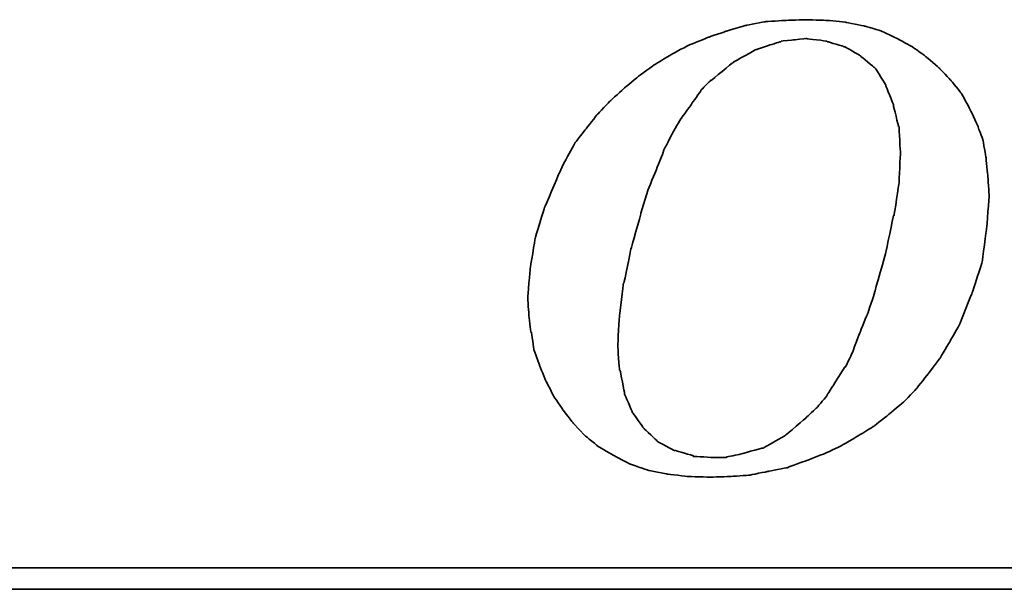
# Model space of a CAD drawing. Header units: millimetres. Extents: x 26 to 332, y -378 to -282.
# Tile 34 of 54: x 255.35 to 260.48, y -350.68 to -347.71. Entities that reach past the tile are written whole.
import ezdxf

# ---------------------------------------------------------------- set-up
doc = ezdxf.new("R2010")
doc.units = ezdxf.units.MM
doc.header["$LTSCALE"] = 0.15
doc.layers.add('DIM', color=4, linetype='CONTINUOUS')
doc.layers.add('layer 1', color=7, linetype='CONTINUOUS')

# ---------------------------------------------------------------- blocks, each defined once
blk = doc.blocks.new('TBI MOTION logo(完整正式版)')
at = {"layer": 'layer 1', "color": 22, "lineweight": 35}
for points, knots in [([(-11.34375, -6.98375), (-11.34375, -6.98375), (-10.91375, -7.43875), (-10.91375, -7.43875), (-10.91375, -7.43875), (-10.91375, -7.43875), (-10.38625, -7.87125), (-10.38625, -7.87125), (-10.38625, -7.87125), (-10.38625, -7.87125), (-9.81125, -8.20375), (-9.81125, -8.20375), (-9.81125, -8.20375), (-9.81125, -8.20375), (-9.21125, -8.51875), (-9.21125, -8.51875), (-9.21125, -8.51875), (-9.21125, -8.51875), (-8.51625, -8.75875), (-8.51625, -8.75875), (-8.51625, -8.75875), (-8.51625, -8.75875), (-7.77125, -8.90375), (-7.77125, -8.90375), (-7.77125, -8.90375), (-7.77125, -8.90375), (-6.97875, -8.99875), (-6.97875, -8.99875), (-6.97875, -8.99875), (-6.97875, -8.99875), (-6.14125, -9.02375), (-6.14125, -9.02375), (-6.14125, -9.02375), (-6.14125, -9.02375), (-5.37125, -8.99875), (-5.37125, -8.99875), (-5.37125, -8.99875), (-5.37125, -8.99875), (-4.65375, -8.94875), (-4.65375, -8.94875), (-4.65375, -8.94875), (-4.65375, -8.94875), (-3.93375, -8.80625), (-3.93375, -8.80625), (-3.93375, -8.80625), (-3.93375, -8.80625), (-3.21375, -8.66375), (-3.21375, -8.66375), (-3.21375, -8.66375), (-3.21375, -8.66375), (-2.49375, -8.39875), (-2.49375, -8.39875), (-2.49375, -8.39875), (-2.49375, -8.39875), (-1.79875, -8.13375), (-1.79875, -8.13375), (-1.79875, -8.13375), (-1.79875, -8.13375), (-1.17375, -7.84375), (-1.17375, -7.84375), (-1.17375, -7.84375), (-1.17375, -7.84375), (-0.52375, -7.46375), (-0.52375, -7.46375), (-0.52375, -7.46375), (-0.52375, -7.46375), (0.10124, -7.07875), (0.10124, -7.07875), (0.10124, -7.07875), (0.10124, -7.07875), (0.67625, -6.62375), (0.67625, -6.62375), (0.67625, -6.62375), (0.67625, -6.62375), (1.24874, -6.14375), (1.24874, -6.14375), (1.24874, -6.14375), (1.24874, -6.14375), (1.72874, -5.64125), (1.72874, -5.64125), (1.72874, -5.64125), (1.72874, -5.64125), (2.18624, -5.06375), (2.18624, -5.06375), (2.18624, -5.06375), (2.18624, -5.06375), (2.61625, -4.48874), (2.61625, -4.48874), (2.61625, -4.48874), (2.61625, -4.48874), (3.00125, -3.83874), (3.00125, -3.83874), (3.00125, -3.83874), (3.00125, -3.83874), (3.36124, -3.21374), (3.36124, -3.21374), (3.36124, -3.21374), (3.36124, -3.21374), (3.84374, -1.99125), (3.84374, -1.99125), (3.84374, -1.99125), (3.84374, -1.99125), (4.22625, -0.81875), (4.22625, -0.81875), (4.22625, -0.81875), (4.22625, -0.81875), (4.39125, 0.45624), (4.39125, 0.45624), (4.39125, 0.45624), (4.39125, 0.45624), (4.48874, 1.70124), (4.48874, 1.70124), (4.48874, 1.70124), (4.48874, 1.70124), (4.43874, 2.44625), (4.43874, 2.44625), (4.43874, 2.44625), (4.43874, 2.44625), (4.36874, 3.14125), (4.36874, 3.14125), (4.36874, 3.14125), (4.36874, 3.14125), (4.25125, 3.81125), (4.25125, 3.81125), (4.25125, 3.81125), (4.25125, 3.81125), (4.03124, 4.41125), (4.03124, 4.41125), (4.03124, 4.41125), (4.03124, 4.41125), (3.74374, 5.01125), (3.74374, 5.01125), (3.74374, 5.01125), (3.74374, 5.01125), (3.43124, 5.58875), (3.43124, 5.58875), (3.43124, 5.58875), (3.43124, 5.58875), (3.02625, 6.09125), (3.02625, 6.09125), (3.02625, 6.09125), (3.02625, 6.09125), (2.59374, 6.54875), (2.59374, 6.54875), (2.59374, 6.54875), (2.59374, 6.54875), (2.09124, 6.98125), (2.09124, 6.98125), (2.09124, 6.98125), (2.09124, 6.98125), (1.56124, 7.36625), (1.56124, 7.36625), (1.56124, 7.36625), (1.56124, 7.36625), (0.98624, 7.67625), (0.98624, 7.67625), (0.98624, 7.67625), (0.98624, 7.67625), (0.38624, 7.96375), (0.38624, 7.96375), (0.38624, 7.96375), (0.38624, 7.96375), (-0.25875, 8.15625), (-0.25875, 8.15625), (-0.25875, 8.15625), (-0.25875, 8.15625), (-0.98125, 8.30125), (-0.98125, 8.30125), (-0.98125, 8.30125), (-0.98125, 8.30125), (-1.70124, 8.37125), (-1.70124, 8.37125), (-1.70124, 8.37125), (-1.70124, 8.37125), (-2.49375, 8.39624), (-2.49375, 8.39624), (-2.49375, 8.39624), (-2.49375, 8.39624), (-3.28625, 8.37125), (-3.28625, 8.37125), (-3.28625, 8.37125), (-3.28625, 8.37125), (-4.05125, 8.32125), (-4.05125, 8.32125), (-4.05125, 8.32125), (-4.05125, 8.32125), (-4.77375, 8.18125), (-4.77375, 8.18125), (-4.77375, 8.18125), (-4.77375, 8.18125), (-5.51625, 7.96375), (-5.51625, 7.96375), (-5.51625, 7.96375), (-5.51625, 7.96375), (-6.21125, 7.72625), (-6.21125, 7.72625), (-6.21125, 7.72625), (-6.21125, 7.72625), (-6.92875, 7.43625), (-6.92875, 7.43625), (-6.92875, 7.43625), (-6.92875, 7.43625), (-7.57875, 7.10125), (-7.57875, 7.10125), (-7.57875, 7.10125), (-7.57875, 7.10125), (-8.24875, 6.69125), (-8.24875, 6.69125), (-8.24875, 6.69125), (-8.24875, 6.69125), (-8.84875, 6.26125), (-8.84875, 6.26125), (-8.84875, 6.26125), (-8.84875, 6.26125), (-9.42625, 5.78125), (-9.42625, 5.78125), (-9.42625, 5.78125), (-9.42625, 5.78125), (-9.95375, 5.30125), (-9.95375, 5.30125), (-9.95375, 5.30125), (-9.95375, 5.30125), (-10.43375, 4.79624), (-10.43375, 4.79624), (-10.43375, 4.79624), (-10.43375, 4.79624), (-10.88875, 4.22125), (-10.88875, 4.22125), (-10.88875, 4.22125), (-10.88875, 4.22125), (-11.29875, 3.69375), (-11.29875, 3.69375), (-11.29875, 3.69375), (-11.29875, 3.69375), (-11.63375, 3.09125), (-11.63375, 3.09125), (-11.63375, 3.09125), (-11.63375, 3.09125), (-11.91875, 2.49625), (-11.91875, 2.49625), (-11.91875, 2.49625), (-11.91875, 2.49625), (-12.44875, 1.24625), (-12.44875, 1.24625), (-12.44875, 1.24625), (-12.44875, 1.24625), (-12.80875, 0.06874), (-12.80875, 0.06874), (-12.80875, 0.06874), (-12.80875, 0.06874), (-12.99875, -1.07875), (-12.99875, -1.07875), (-12.99875, -1.07875), (-12.99875, -1.07875), (-13.09375, -2.18375), (-13.09375, -2.18375), (-13.09375, -2.18375), (-13.09375, -2.18375), (-13.04875, -2.85375), (-13.04875, -2.85375), (-13.04875, -2.85375), (-13.04875, -2.85375), (-12.97375, -3.50375), (-12.97375, -3.50375), (-12.97375, -3.50375), (-12.97375, -3.50375), (-12.95375, -3.50375), (-12.95375, -3.50375), (-12.95375, -3.50375), (-12.95375, -3.50375), (-12.85375, -4.17375), (-12.85375, -4.17375), (-12.85375, -4.17375), (-12.85375, -4.17375), (-12.63875, -4.77624), (-12.63875, -4.77624), (-12.63875, -4.77624), (-12.63875, -4.77624), (-12.39875, -5.35125), (-12.39875, -5.35125), (-12.39875, -5.35125), (-12.39875, -5.35125), (-12.11375, -5.92875), (-12.11375, -5.92875), (-12.11375, -5.92875), (-12.11375, -5.92875), (-11.75375, -6.45375), (-11.75375, -6.45375), (-11.75375, -6.45375), (-11.75375, -6.45375), (-11.34375, -6.98375), (-11.34375, -6.98375)], [0, 0, 0, 0, 0.01369863, 0.01369863, 0.01369863, 0.01369864, 0.02739726, 0.02739726, 0.02739726, 0.02739727, 0.04109589, 0.04109589, 0.04109589, 0.0410959, 0.05479452, 0.05479452, 0.05479452, 0.05479453, 0.06849315, 0.06849315, 0.06849315, 0.06849316, 0.08219178, 0.08219178, 0.08219178, 0.08219179, 0.09589041, 0.09589041, 0.09589041, 0.09589042, 0.10958904, 0.10958904, 0.10958904, 0.10958905, 0.12328767, 0.12328767, 0.12328767, 0.12328768, 0.1369863, 0.1369863, 0.1369863, 0.13698631, 0.15068493, 0.15068493, 0.15068493, 0.15068494, 0.16438356, 0.16438356, 0.16438356, 0.16438357, 0.17808219, 0.17808219, 0.17808219, 0.1780822, 0.19178082, 0.19178082, 0.19178082, 0.19178083, 0.20547945, 0.20547945, 0.20547945, 0.20547946, 0.21917808, 0.21917808, 0.21917808, 0.21917809, 0.23287671, 0.23287671, 0.23287671, 0.23287672, 0.24657534, 0.24657534, 0.24657534, 0.24657535, 0.26027397, 0.26027397, 0.26027397, 0.26027398, 0.2739726, 0.2739726, 0.2739726, 0.27397261, 0.28767123, 0.28767123, 0.28767123, 0.28767124, 0.30136986, 0.30136986, 0.30136986, 0.30136987, 0.31506849, 0.31506849, 0.31506849, 0.3150685, 0.32876712, 0.32876712, 0.32876712, 0.32876713, 0.34246575, 0.34246575, 0.34246575, 0.34246576, 0.35616438, 0.35616438, 0.35616438, 0.35616439, 0.36986301, 0.36986301, 0.36986301, 0.36986302, 0.38356164, 0.38356164, 0.38356164, 0.38356165, 0.39726027, 0.39726027, 0.39726027, 0.39726028, 0.4109589, 0.4109589, 0.4109589, 0.41095891, 0.42465753, 0.42465753, 0.42465753, 0.42465754, 0.43835616, 0.43835616, 0.43835616, 0.43835617, 0.45205479, 0.45205479, 0.45205479, 0.4520548, 0.46575342, 0.46575342, 0.46575342, 0.46575343, 0.47945205, 0.47945205, 0.47945205, 0.47945206, 0.49315068, 0.49315068, 0.49315068, 0.49315069, 0.50684932, 0.50684932, 0.50684932, 0.50684933, 0.52054795, 0.52054795, 0.52054795, 0.52054796, 0.53424658, 0.53424658, 0.53424658, 0.53424659, 0.54794521, 0.54794521, 0.54794521, 0.54794522, 0.56164384, 0.56164384, 0.56164384, 0.56164385, 0.57534247, 0.57534247, 0.57534247, 0.57534248, 0.5890411, 0.5890411, 0.5890411, 0.58904111, 0.60273973, 0.60273973, 0.60273973, 0.60273974, 0.61643836, 0.61643836, 0.61643836, 0.61643837, 0.63013699, 0.63013699, 0.63013699, 0.630137, 0.64383562, 0.64383562, 0.64383562, 0.64383563, 0.65753425, 0.65753425, 0.65753425, 0.65753426, 0.67123288, 0.67123288, 0.67123288, 0.67123289, 0.68493151, 0.68493151, 0.68493151, 0.68493152, 0.69863014, 0.69863014, 0.69863014, 0.69863015, 0.71232877, 0.71232877, 0.71232877, 0.71232878, 0.7260274, 0.7260274, 0.7260274, 0.72602741, 0.73972603, 0.73972603, 0.73972603, 0.73972604, 0.75342466, 0.75342466, 0.75342466, 0.75342467, 0.76712329, 0.76712329, 0.76712329, 0.7671233, 0.78082192, 0.78082192, 0.78082192, 0.78082193, 0.79452055, 0.79452055, 0.79452055, 0.79452056, 0.80821918, 0.80821918, 0.80821918, 0.80821919, 0.82191781, 0.82191781, 0.82191781, 0.82191782, 0.83561644, 0.83561644, 0.83561644, 0.83561645, 0.84931507, 0.84931507, 0.84931507, 0.84931508, 0.8630137, 0.8630137, 0.8630137, 0.86301371, 0.87671233, 0.87671233, 0.87671233, 0.87671234, 0.89041096, 0.89041096, 0.89041096, 0.89041097, 0.90410959, 0.90410959, 0.90410959, 0.9041096, 0.91780822, 0.91780822, 0.91780822, 0.91780823, 0.93150685, 0.93150685, 0.93150685, 0.93150686, 0.94520548, 0.94520548, 0.94520548, 0.94520549, 0.95890411, 0.95890411, 0.95890411, 0.95890412, 0.97260274, 0.97260274, 0.97260274, 0.97260275, 0.98630137, 0.98630137, 0.98630137, 0.98630138, 1, 1, 1, 1]), ([(-8.77875, 1.03124), (-8.77875, 1.03124), (-8.51625, 1.89625), (-8.51625, 1.89625), (-8.51625, 1.89625), (-8.51625, 1.89625), (-8.20375, 2.66375), (-8.20375, 2.66375), (-8.20375, 2.66375), (-8.20375, 2.66375), (-7.91625, 3.38125), (-7.91625, 3.38125), (-7.91625, 3.38125), (-7.91625, 3.38125), (-7.91625, 3.40624), (-7.91625, 3.40624), (-7.91625, 3.40624), (-7.91625, 3.40624), (-7.57875, 4.07624), (-7.57875, 4.07624), (-7.57875, 4.07624), (-7.57875, 4.07624), (-7.24375, 4.65125), (-7.24375, 4.65125), (-7.24375, 4.65125), (-7.24375, 4.65125), (-7.21875, 4.65125), (-7.21875, 4.65125), (-7.21875, 4.65125), (-7.21875, 4.65125), (-7.21875, 4.67624), (-7.21875, 4.67624), (-7.21875, 4.67624), (-7.21875, 4.67624), (-6.83625, 5.20375), (-6.83625, 5.20375), (-6.83625, 5.20375), (-6.83625, 5.20375), (-6.49875, 5.68625), (-6.49875, 5.68625), (-6.49875, 5.68625), (-6.49875, 5.68625), (-6.49875, 5.70625), (-6.49875, 5.70625), (-6.49875, 5.70625), (-6.49875, 5.70625), (-6.11625, 6.09125), (-6.11625, 6.09125), (-6.11625, 6.09125), (-6.11625, 6.09125), (-6.09125, 6.09125), (-6.09125, 6.09125), (-6.09125, 6.09125), (-6.09125, 6.09125), (-5.27375, 6.76625), (-5.27375, 6.76625), (-5.27375, 6.76625), (-5.27375, 6.76625), (-5.24875, 6.76625), (-5.24875, 6.76625), (-5.24875, 6.76625), (-5.24875, 6.76625), (-5.24875, 6.78625), (-5.24875, 6.78625), (-5.24875, 6.78625), (-5.24875, 6.78625), (-4.38875, 7.26624), (-4.38875, 7.26624), (-4.38875, 7.26624), (-4.38875, 7.26624), (-4.36125, 7.26624), (-4.36125, 7.26624), (-4.36125, 7.26624), (-4.36125, 7.26624), (-3.93375, 7.41125), (-3.93375, 7.41125), (-3.93375, 7.41125), (-3.93375, 7.41125), (-3.47375, 7.55625), (-3.47375, 7.55625), (-3.47375, 7.55625), (-3.47375, 7.55625), (-3.45375, 7.55625), (-3.45375, 7.55625), (-3.45375, 7.55625), (-3.45375, 7.55625), (-3.42875, 7.58124), (-3.42875, 7.58124), (-3.42875, 7.58124), (-3.42875, 7.58124), (-2.97375, 7.62625), (-2.97375, 7.62625), (-2.97375, 7.62625), (-2.97375, 7.62625), (-2.49375, 7.67625), (-2.49375, 7.67625), (-2.49375, 7.67625), (-2.49375, 7.67625), (-2.46875, 7.67625), (-2.46875, 7.67625), (-2.46875, 7.67625), (-2.46875, 7.67625), (-1.70124, 7.58124), (-1.70124, 7.58124), (-1.70124, 7.58124), (-1.70124, 7.58124), (-1.67875, 7.55625), (-1.67875, 7.55625), (-1.67875, 7.55625), (-1.67875, 7.55625), (-1.65375, 7.55625), (-1.65375, 7.55625), (-1.65375, 7.55625), (-1.65375, 7.55625), (-1.03125, 7.36625), (-1.03125, 7.36625), (-1.03125, 7.36625), (-1.03125, 7.36625), (-1.00625, 7.36625), (-1.00625, 7.36625), (-1.00625, 7.36625), (-1.00625, 7.36625), (-0.43124, 7.02624), (-0.43124, 7.02624), (-0.43124, 7.02624), (-0.43124, 7.02624), (-0.40625, 7.00624), (-0.40625, 7.00624), (-0.40625, 7.00624), (-0.40625, 7.00624), (0.12124, 6.57124), (0.12124, 6.57124), (0.12124, 6.57124), (0.12124, 6.57124), (0.14624, 6.54875), (0.14624, 6.54875), (0.14624, 6.54875), (0.14624, 6.54875), (0.17124, 6.52375), (0.17124, 6.52375), (0.17124, 6.52375), (0.17124, 6.52375), (0.55625, 5.89875), (0.55625, 5.89875), (0.55625, 5.89875), (0.55625, 5.89875), (0.55625, 5.87625), (0.55625, 5.87625), (0.55625, 5.87625), (0.55625, 5.87625), (0.84124, 5.15625), (0.84124, 5.15625), (0.84124, 5.15625), (0.84124, 5.15625), (0.84124, 5.13125), (0.84124, 5.13125), (0.84124, 5.13125), (0.84124, 5.13125), (1.03624, 4.31875), (1.03624, 4.31875), (1.03624, 4.31875), (1.03624, 4.31875), (1.05624, 4.31875), (1.05624, 4.31875), (1.05624, 4.31875), (1.05624, 4.31875), (1.05624, 4.29125), (1.05624, 4.29125), (1.05624, 4.29125), (1.05624, 4.29125), (1.10625, 3.33125), (1.10625, 3.33125), (1.10625, 3.33125), (1.10625, 3.33125), (1.10625, 3.30875), (1.10625, 3.30875), (1.10625, 3.30875), (1.10625, 3.30875), (1.05624, 2.20624), (1.05624, 2.20624), (1.05624, 2.20624), (1.05624, 2.20624), (1.05624, 2.18124), (1.05624, 2.18124), (1.05624, 2.18124), (1.05624, 2.18124), (0.86624, 0.93624), (0.86624, 0.93624), (0.86624, 0.93624), (0.86624, 0.93624), (0.84124, 0.93624), (0.84124, 0.93624), (0.84124, 0.93624), (0.84124, 0.93624), (0.55625, -0.45874), (0.55625, -0.45874), (0.55625, -0.45874), (0.55625, -0.45874), (0.12124, -1.99125), (0.12124, -1.99125), (0.12124, -1.99125), (0.12124, -1.99125), (0.12124, -2.01874), (0.12124, -2.01874), (0.12124, -2.01874), (0.12124, -2.01874), (-0.13874, -2.78375), (-0.13874, -2.78375), (-0.13874, -2.78375), (-0.13874, -2.78375), (-0.43124, -3.50375), (-0.43124, -3.50375), (-0.43124, -3.50375), (-0.43124, -3.50375), (-0.69375, -4.19875), (-0.69375, -4.19875), (-0.69375, -4.19875), (-0.69375, -4.19875), (-0.69375, -4.22375), (-0.69375, -4.22375), (-0.69375, -4.22375), (-0.69375, -4.22375), (-0.98125, -4.82374), (-0.98125, -4.82374), (-0.98125, -4.82374), (-0.98125, -4.82374), (-1.00625, -4.82374), (-1.00625, -4.82374), (-1.00625, -4.82374), (-1.00625, -4.82374), (-1.33875, -5.35125), (-1.33875, -5.35125), (-1.33875, -5.35125), (-1.33875, -5.35125), (-1.67875, -5.87875), (-1.67875, -5.87875), (-1.67875, -5.87875), (-1.67875, -5.87875), (-1.67875, -5.90375), (-1.67875, -5.90375), (-1.67875, -5.90375), (-1.67875, -5.90375), (-2.05875, -6.35875), (-2.05875, -6.35875), (-2.05875, -6.35875), (-2.05875, -6.35875), (-2.08375, -6.38375), (-2.08375, -6.38375), (-2.08375, -6.38375), (-2.08375, -6.38375), (-2.46875, -6.74375), (-2.46875, -6.74375), (-2.46875, -6.74375), (-2.46875, -6.74375), (-3.25875, -7.41625), (-3.25875, -7.41625), (-3.25875, -7.41625), (-3.25875, -7.41625), (-3.28625, -7.43875), (-3.28625, -7.43875), (-3.28625, -7.43875), (-3.28625, -7.43875), (-4.12375, -7.91875), (-4.12375, -7.91875), (-4.12375, -7.91875), (-4.12375, -7.91875), (-4.14875, -7.91875), (-4.14875, -7.91875), (-4.14875, -7.91875), (-4.14875, -7.91875), (-4.17125, -7.91875), (-4.17125, -7.91875), (-4.17125, -7.91875), (-4.17125, -7.91875), (-5.03375, -8.15875), (-5.03375, -8.15875), (-5.03375, -8.15875), (-5.03375, -8.15875), (-5.51625, -8.25625), (-5.51625, -8.25625), (-5.51625, -8.25625), (-5.51625, -8.25625), (-5.54125, -8.27875), (-5.54125, -8.27875), (-5.54125, -8.27875), (-5.54125, -8.27875), (-5.56375, -8.27875), (-5.56375, -8.27875), (-5.56375, -8.27875), (-5.56375, -8.27875), (-5.99625, -8.27875), (-5.99625, -8.27875), (-5.99625, -8.27875), (-5.99625, -8.27875), (-6.76375, -8.23125), (-6.76375, -8.23125), (-6.76375, -8.23125), (-6.76375, -8.23125), (-6.78875, -8.23125), (-6.78875, -8.23125), (-6.78875, -8.23125), (-6.78875, -8.23125), (-6.78875, -8.20375), (-6.78875, -8.20375), (-6.78875, -8.20375), (-6.78875, -8.20375), (-7.45875, -8.01375), (-7.45875, -8.01375), (-7.45875, -8.01375), (-7.45875, -8.01375), (-7.48375, -8.01375), (-7.48375, -8.01375), (-7.48375, -8.01375), (-7.48375, -8.01375), (-7.50875, -8.01375), (-7.50875, -8.01375), (-7.50875, -8.01375), (-7.50875, -8.01375), (-8.13125, -7.67875), (-8.13125, -7.67875), (-8.13125, -7.67875), (-8.13125, -7.67875), (-8.15625, -7.65375), (-8.15625, -7.65375), (-8.15625, -7.65375), (-8.15625, -7.65375), (-8.65875, -7.17375), (-8.65875, -7.17375), (-8.65875, -7.17375), (-8.65875, -7.17375), (-8.68375, -7.14875), (-8.68375, -7.14875), (-8.68375, -7.14875), (-8.68375, -7.14875), (-9.08875, -6.57375), (-9.08875, -6.57375), (-9.08875, -6.57375), (-9.08875, -6.57375), (-9.11375, -6.54875), (-9.11375, -6.54875), (-9.11375, -6.54875), (-9.11375, -6.54875), (-9.11375, -6.52875), (-9.11375, -6.52875), (-9.11375, -6.52875), (-9.11375, -6.52875), (-9.40375, -5.85375), (-9.40375, -5.85375), (-9.40375, -5.85375), (-9.40375, -5.85375), (-9.40375, -5.82875), (-9.40375, -5.82875), (-9.40375, -5.82875), (-9.40375, -5.82875), (-9.56875, -4.96875), (-9.56875, -4.96875), (-9.56875, -4.96875), (-9.56875, -4.96875), (-9.59375, -4.94375), (-9.59375, -4.94375), (-9.59375, -4.94375), (-9.59375, -4.94375), (-9.66375, -4.03375), (-9.66375, -4.03375), (-9.66375, -4.03375), (-9.66375, -4.03375), (-9.66375, -4.00875), (-9.66375, -4.00875), (-9.66375, -4.00875), (-9.66375, -4.00875), (-9.59375, -2.85375), (-9.59375, -2.85375), (-9.59375, -2.85375), (-9.59375, -2.85375), (-9.45125, -1.65875), (-9.45125, -1.65875), (-9.45125, -1.65875), (-9.45125, -1.65875), (-9.42625, -1.63375), (-9.42625, -1.63375), (-9.42625, -1.63375), (-9.42625, -1.63375), (-9.16125, -0.33875), (-9.16125, -0.33875), (-9.16125, -0.33875), (-9.16125, -0.33875), (-8.77875, 1.00624), (-8.77875, 1.00624), (-8.77875, 1.00624), (-8.77875, 1.00624), (-8.77875, 1.03124), (-8.77875, 1.03124)], [0, 0, 0, 0, 0.01020408, 0.01020408, 0.01020408, 0.01020409, 0.02040816, 0.02040816, 0.02040816, 0.02040817, 0.03061224, 0.03061224, 0.03061224, 0.03061225, 0.04081633, 0.04081633, 0.04081633, 0.04081634, 0.05102041, 0.05102041, 0.05102041, 0.05102042, 0.06122449, 0.06122449, 0.06122449, 0.0612245, 0.07142857, 0.07142857, 0.07142857, 0.07142858, 0.08163265, 0.08163265, 0.08163265, 0.08163266, 0.09183673, 0.09183673, 0.09183673, 0.09183674, 0.10204082, 0.10204082, 0.10204082, 0.10204083, 0.1122449, 0.1122449, 0.1122449, 0.11224491, 0.12244898, 0.12244898, 0.12244898, 0.12244899, 0.13265306, 0.13265306, 0.13265306, 0.13265307, 0.14285714, 0.14285714, 0.14285714, 0.14285715, 0.15306122, 0.15306122, 0.15306122, 0.15306123, 0.16326531, 0.16326531, 0.16326531, 0.16326532, 0.17346939, 0.17346939, 0.17346939, 0.1734694, 0.18367347, 0.18367347, 0.18367347, 0.18367348, 0.19387755, 0.19387755, 0.19387755, 0.19387756, 0.20408163, 0.20408163, 0.20408163, 0.20408164, 0.21428571, 0.21428571, 0.21428571, 0.21428572, 0.2244898, 0.2244898, 0.2244898, 0.22448981, 0.23469388, 0.23469388, 0.23469388, 0.23469389, 0.24489796, 0.24489796, 0.24489796, 0.24489797, 0.25510204, 0.25510204, 0.25510204, 0.25510205, 0.26530612, 0.26530612, 0.26530612, 0.26530613, 0.2755102, 0.2755102, 0.2755102, 0.27551021, 0.28571429, 0.28571429, 0.28571429, 0.2857143, 0.29591837, 0.29591837, 0.29591837, 0.29591838, 0.30612245, 0.30612245, 0.30612245, 0.30612246, 0.31632653, 0.31632653, 0.31632653, 0.31632654, 0.32653061, 0.32653061, 0.32653061, 0.32653062, 0.33673469, 0.33673469, 0.33673469, 0.3367347, 0.34693878, 0.34693878, 0.34693878, 0.34693879, 0.35714286, 0.35714286, 0.35714286, 0.35714287, 0.36734694, 0.36734694, 0.36734694, 0.36734695, 0.37755102, 0.37755102, 0.37755102, 0.37755103, 0.3877551, 0.3877551, 0.3877551, 0.38775511, 0.39795918, 0.39795918, 0.39795918, 0.39795919, 0.40816327, 0.40816327, 0.40816327, 0.40816328, 0.41836735, 0.41836735, 0.41836735, 0.41836736, 0.42857143, 0.42857143, 0.42857143, 0.42857144, 0.43877551, 0.43877551, 0.43877551, 0.43877552, 0.44897959, 0.44897959, 0.44897959, 0.4489796, 0.45918367, 0.45918367, 0.45918367, 0.45918368, 0.46938776, 0.46938776, 0.46938776, 0.46938777, 0.47959184, 0.47959184, 0.47959184, 0.47959185, 0.48979592, 0.48979592, 0.48979592, 0.48979593, 0.5, 0.5, 0.5, 0.50000001, 0.51020408, 0.51020408, 0.51020408, 0.51020409, 0.52040816, 0.52040816, 0.52040816, 0.52040817, 0.53061224, 0.53061224, 0.53061224, 0.53061225, 0.54081633, 0.54081633, 0.54081633, 0.54081634, 0.55102041, 0.55102041, 0.55102041, 0.55102042, 0.56122449, 0.56122449, 0.56122449, 0.5612245, 0.57142857, 0.57142857, 0.57142857, 0.57142858, 0.58163265, 0.58163265, 0.58163265, 0.58163266, 0.59183673, 0.59183673, 0.59183673, 0.59183674, 0.60204082, 0.60204082, 0.60204082, 0.60204083, 0.6122449, 0.6122449, 0.6122449, 0.61224491, 0.62244898, 0.62244898, 0.62244898, 0.62244899, 0.63265306, 0.63265306, 0.63265306, 0.63265307, 0.64285714, 0.64285714, 0.64285714, 0.64285715, 0.65306122, 0.65306122, 0.65306122, 0.65306123, 0.66326531, 0.66326531, 0.66326531, 0.66326532, 0.67346939, 0.67346939, 0.67346939, 0.6734694, 0.68367347, 0.68367347, 0.68367347, 0.68367348, 0.69387755, 0.69387755, 0.69387755, 0.69387756, 0.70408163, 0.70408163, 0.70408163, 0.70408164, 0.71428571, 0.71428571, 0.71428571, 0.71428572, 0.7244898, 0.7244898, 0.7244898, 0.72448981, 0.73469388, 0.73469388, 0.73469388, 0.73469389, 0.74489796, 0.74489796, 0.74489796, 0.74489797, 0.75510204, 0.75510204, 0.75510204, 0.75510205, 0.76530612, 0.76530612, 0.76530612, 0.76530613, 0.7755102, 0.7755102, 0.7755102, 0.77551021, 0.78571429, 0.78571429, 0.78571429, 0.7857143, 0.79591837, 0.79591837, 0.79591837, 0.79591838, 0.80612245, 0.80612245, 0.80612245, 0.80612246, 0.81632653, 0.81632653, 0.81632653, 0.81632654, 0.82653061, 0.82653061, 0.82653061, 0.82653062, 0.83673469, 0.83673469, 0.83673469, 0.8367347, 0.84693878, 0.84693878, 0.84693878, 0.84693879, 0.85714286, 0.85714286, 0.85714286, 0.85714287, 0.86734694, 0.86734694, 0.86734694, 0.86734695, 0.87755102, 0.87755102, 0.87755102, 0.87755103, 0.8877551, 0.8877551, 0.8877551, 0.88775511, 0.89795918, 0.89795918, 0.89795918, 0.89795919, 0.90816327, 0.90816327, 0.90816327, 0.90816328, 0.91836735, 0.91836735, 0.91836735, 0.91836736, 0.92857143, 0.92857143, 0.92857143, 0.92857144, 0.93877551, 0.93877551, 0.93877551, 0.93877552, 0.94897959, 0.94897959, 0.94897959, 0.9489796, 0.95918367, 0.95918367, 0.95918367, 0.95918368, 0.96938776, 0.96938776, 0.96938776, 0.96938777, 0.97959184, 0.97959184, 0.97959184, 0.97959185, 0.98979592, 0.98979592, 0.98979592, 0.98979593, 1, 1, 1, 1]), ([(75.90875, -9.47875), (75.90875, -9.47875), (75.90875, -12.28625), (75.90875, -12.28625), (75.90875, -12.28625), (75.90875, -12.28625), (75.90875, -12.47875), (75.90875, -12.47875), (75.90875, -12.47875), (75.90875, -12.47875), (75.71625, -12.47875), (75.71625, -12.47875), (75.71625, -12.47875), (75.71625, -12.47875), (-88.32875, -12.47875), (-88.32875, -12.47875), (-88.32875, -12.47875), (-88.32875, -12.47875), (-88.32875, -13.29375), (-88.32875, -13.29375), (-88.32875, -13.29375), (-88.32875, -13.29375), (82.89125, -13.29375), (82.89125, -13.29375), (82.89125, -13.29375), (82.89125, -13.29375), (75.90875, -9.47875), (75.90875, -9.47875)], [0, 0, 0, 0, 0.14285714, 0.14285714, 0.14285714, 0.14285715, 0.28571429, 0.28571429, 0.28571429, 0.2857143, 0.42857143, 0.42857143, 0.42857143, 0.42857144, 0.57142857, 0.57142857, 0.57142857, 0.57142858, 0.71428571, 0.71428571, 0.71428571, 0.71428572, 0.85714286, 0.85714286, 0.85714286, 0.85714287, 1, 1, 1, 1])]:
    blk.add_open_spline(points, degree=3, knots=knots, dxfattribs=at)

msp = doc.modelspace()

# ---------------------------------------------------------------- block references
at = {"layer": 'DIM', "color": 0, "xscale": 0.1368257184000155, "yscale": 0.1368257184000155, "zscale": 0.1368257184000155}
msp.add_blockref('TBI MOTION logo(完整正式版)', (259.7903, -348.8579), dxfattribs=at)

doc.saveas('drawing.dxf')
